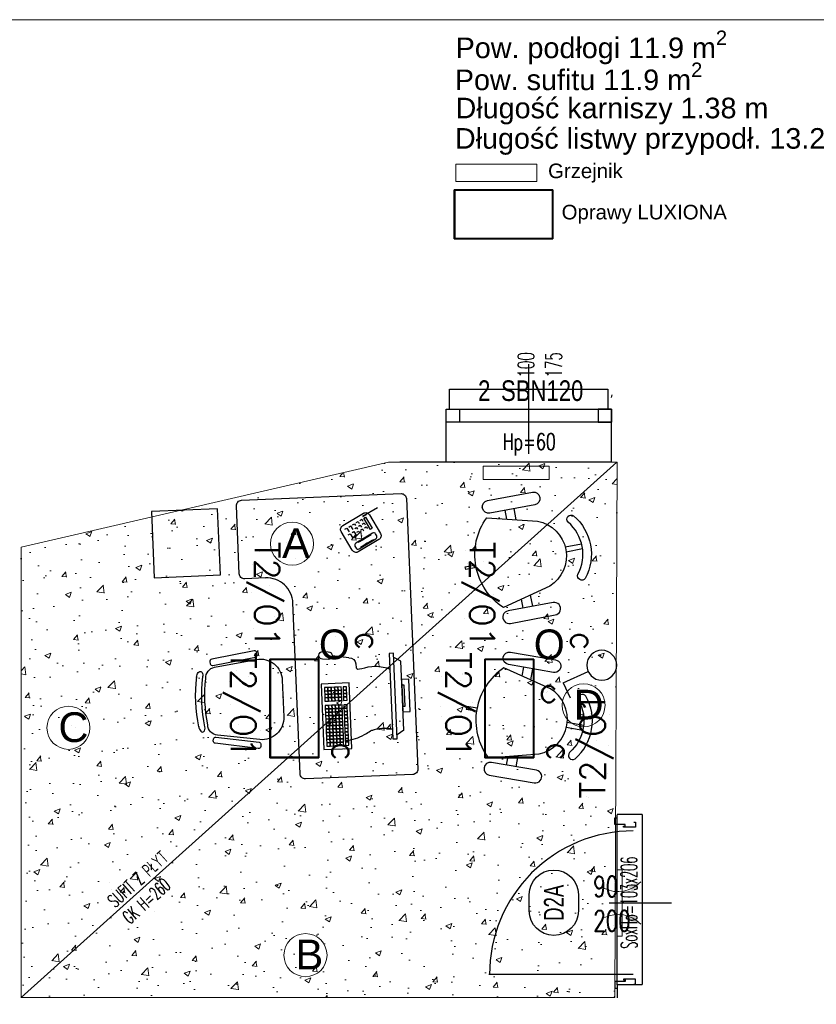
# Model space of a CAD drawing. Header units: millimetres. Extents: x 69081 to 158617, y -37521 to -9534.
# Tile 7 of 256: x 72551 to 73033, y -16120 to -15524. Entities that reach past the tile are written whole.
import ezdxf
from ezdxf.enums import TextEntityAlignment as Align

# ---------------------------------------------------------------- set-up
doc = ezdxf.new("R2010")
doc.units = ezdxf.units.MM
doc.linetypes.add('DP', pattern=[0.5, 0.3, -0.2])
for name, color, linetype in [('0_GRZEJNIK_PR', 210, 'Continuous'), ('0_GRZEJNIKI', 210, 'Continuous'), ('0_oświetlenie', 7, 'Continuous'), ('A-ARM', 8, 'Continuous'), ('A-BUD-MA-MATERIALY', 8, 'Continuous'), ('A-MEB', 8, 'Continuous'), ('A-SCI', 7, 'Continuous'), ('ADMINISTRACJA RYSUNKI', 7, 'Continuous'), ('AM DRZIW WEWN', 1, 'Continuous'), ('BA_drz', 7, 'Continuous'), ('BA_MEBLE', 8, 'Continuous'), ('BA_okn', 7, 'Continuous'), ('BA_okw', 1, 'DP'), ('BA_sym', 7, 'Continuous'), ('BA_txs', 2, 'Continuous'), ('BZ_sym', 7, 'Continuous'), ('E_Legenda', 3, 'Continuous'), ('E_OPRAWY_LUXIONA', 3, 'Continuous'), ('E_Oświetlenie - Numer obwodu', 1, 'Continuous'), ('E_Oświetlenie - Opis', 4, 'Continuous'), ('E_Łączniki - Symbol', 3, 'Continuous'), ('JS_PODCIĄGI', 1, 'DP'), ('JS_SUFIT PODWIESZONY', 40, 'Continuous'), ('porta', 8, 'Continuous'), ('R-----OP', 1, 'Continuous'), ('R-----WY', 1, 'Continuous')]:
    doc.layers.add(name, color=color, linetype=linetype)
for name, color, linetype, lineweight in [('AIKA NUMERACJA ŚCIAN', 30, 'Continuous', 5), ('AIKA PODŁOGI OPIS', 50, 'Continuous', 20), ('DRZWI', 3, 'Continuous', 20), ('SB_OTWORY DRZWI', 1, 'Continuous', 9)]:
    doc.layers.add(name, color=color, linetype=linetype, lineweight=lineweight)
doc.layers.get('R-----WY').off()
doc.styles.add('Annotative', font='arial.ttf')
doc.styles.add('ARIAL 1.0', font='arial.ttf')
doc.styles.add('BIKTS', font='bikromsw.shx', dxfattribs={"width": 0.85})
doc.styles.add('ROMANS', font='romans.shx', dxfattribs={"height": 1})
doc.styles.add('SIMPLEX', font='simplex', dxfattribs={"width": 0.85})
doc.styles.get("Standard").update_dxf_attribs({"font": 'arial.ttf'})
doc.styles.add('TableTextStyle', font='txt')

# ---------------------------------------------------------------- blocks, each defined once
blk = doc.blocks.new('BIURKO BIURO')
at = {"layer": 'A-ARM'}
blk.add_lwpolyline([(34379.35, -28275.94), (34419.35, -28275.94), (34419.35, -28315.94), (34379.35, -28315.94), (34379.35, -28275.94)], dxfattribs=at)
at = {"layer": 'BA_MEBLE'}
for p, q in [((34477.53, -28167.71), (34494.42, -28167.71)), ((34477.53, -28207.4), (34477.53, -28167.71)), ((34494.42, -28167.71), (34494.42, -28207.4)), ((34479.41, -28169.72), (34481.46, -28169.72)), ((34479.41, -28171.77), (34479.41, -28169.72)), ((34481.46, -28171.77), (34479.41, -28171.77)), ((34479.41, -28171.77), (34481.46, -28171.77)), ((34479.41, -28173.82), (34479.41, -28171.77)), ((34479.41, -28173.82), (34481.46, -28173.82)), ((34479.41, -28175.87), (34479.41, -28173.82)), ((34481.46, -28173.82), (34479.41, -28173.82)), ((34481.46, -28169.72), (34481.46, -28171.77)), ((34481.46, -28171.77), (34481.46, -28169.72)), ((34481.46, -28169.72), (34483.51, -28169.72)), ((34481.46, -28171.77), (34481.46, -28173.82)), ((34481.46, -28173.82), (34481.46, -28171.77)), ((34481.46, -28171.77), (34483.51, -28171.77)), ((34483.51, -28171.77), (34481.46, -28171.77)), ((34481.46, -28173.82), (34481.46, -28175.87)), ((34483.51, -28173.82), (34481.46, -28173.82)), ((34481.46, -28175.87), (34481.46, -28173.82)), ((34481.46, -28173.82), (34483.51, -28173.82)), ((34483.51, -28171.77), (34483.51, -28169.72)), ((34483.51, -28169.72), (34485.56, -28169.72)), ((34483.51, -28169.72), (34483.51, -28171.77)), ((34483.51, -28173.82), (34483.51, -28171.77)), ((34483.51, -28171.77), (34485.56, -28171.77)), ((34485.56, -28171.77), (34483.51, -28171.77)), ((34483.51, -28171.77), (34483.51, -28173.82)), ((34485.56, -28173.82), (34483.51, -28173.82)), ((34483.51, -28175.87), (34483.51, -28173.82)), ((34483.51, -28173.82), (34485.56, -28173.82)), ((34483.51, -28173.82), (34483.51, -28175.87)), ((34485.56, -28169.72), (34485.56, -28171.77)), ((34485.56, -28171.77), (34485.56, -28169.72)), ((34485.56, -28169.72), (34487.61, -28169.72)), ((34485.56, -28171.77), (34485.56, -28173.82)), ((34485.56, -28173.82), (34485.56, -28171.77)), ((34485.56, -28171.77), (34487.61, -28171.77)), ((34487.61, -28171.77), (34485.56, -28171.77)), ((34485.56, -28173.82), (34485.56, -28175.87)), ((34487.61, -28173.82), (34485.56, -28173.82)), ((34485.56, -28175.87), (34485.56, -28173.82)), ((34485.56, -28173.82), (34487.61, -28173.82)), ((34487.61, -28169.72), (34487.61, -28171.77)), ((34487.61, -28171.77), (34487.61, -28169.72)), ((34487.61, -28169.72), (34489.66, -28169.72)), ((34487.61, -28171.77), (34487.61, -28173.82)), ((34489.66, -28171.77), (34487.61, -28171.77)), ((34487.61, -28173.82), (34487.61, -28171.77)), ((34487.61, -28171.77), (34489.66, -28171.77)), ((34487.61, -28173.82), (34487.61, -28175.87)), ((34489.66, -28173.82), (34487.61, -28173.82)), ((34487.61, -28175.87), (34487.61, -28173.82)), ((34487.61, -28173.82), (34489.66, -28173.82)), ((34489.66, -28169.72), (34489.66, -28171.77)), ((34489.66, -28171.77), (34489.66, -28173.82)), ((34489.66, -28173.82), (34489.66, -28175.87)), ((34490.7, -28171.77), (34490.7, -28169.72)), ((34490.7, -28169.72), (34492.75, -28169.72)), ((34490.7, -28173.82), (34490.7, -28171.77)), ((34490.7, -28171.77), (34492.75, -28171.77)), ((34492.75, -28171.77), (34490.7, -28171.77)), ((34492.75, -28173.82), (34490.7, -28173.82)), ((34490.7, -28175.87), (34490.7, -28173.82)), ((34490.7, -28173.82), (34492.75, -28173.82)), ((34492.75, -28169.72), (34492.75, -28171.77)), ((34492.75, -28171.77), (34492.75, -28173.82)), ((34492.75, -28173.82), (34492.75, -28175.87)), ((34519.51, -28224.19), (34519.51, -28172.4)), ((34519.51, -28172.4), (34522.14, -28172.4)), ((34522.14, -28172.4), (34522.14, -28224.19)), ((34439.04, -28175.41), (34413.58, -28179.05)), ((34479.41, -28175.87), (34481.46, -28175.87)), ((34479.41, -28177.92), (34479.41, -28175.87)), ((34481.46, -28175.87), (34479.41, -28175.87)), ((34479.41, -28177.92), (34481.46, -28177.92)), ((34479.41, -28179.97), (34479.41, -28177.92)), ((34481.46, -28177.92), (34479.41, -28177.92)), ((34481.46, -28179.97), (34479.41, -28179.97)), ((34479.41, -28179.97), (34481.46, -28179.97)), ((34479.41, -28182.01), (34479.41, -28179.97)), ((34481.46, -28175.87), (34481.46, -28177.92)), ((34483.51, -28175.87), (34481.46, -28175.87)), ((34481.46, -28177.92), (34481.46, -28175.87)), ((34481.46, -28175.87), (34483.51, -28175.87)), ((34483.51, -28177.92), (34481.46, -28177.92)), ((34481.46, -28177.92), (34481.46, -28179.97)), ((34481.46, -28179.97), (34481.46, -28177.92)), ((34481.46, -28177.92), (34483.51, -28177.92)), ((34481.46, -28179.97), (34481.46, -28182.01)), ((34481.46, -28182.01), (34481.46, -28179.97)), ((34481.46, -28179.97), (34483.51, -28179.97)), ((34483.51, -28179.97), (34481.46, -28179.97)), ((34485.56, -28175.87), (34483.51, -28175.87)), ((34483.51, -28177.92), (34483.51, -28175.87)), ((34483.51, -28175.87), (34485.56, -28175.87)), ((34483.51, -28175.87), (34483.51, -28177.92)), ((34485.56, -28177.92), (34483.51, -28177.92)), ((34483.51, -28177.92), (34483.51, -28179.97)), ((34483.51, -28179.97), (34483.51, -28177.92)), ((34483.51, -28177.92), (34485.56, -28177.92)), ((34483.51, -28182.01), (34483.51, -28179.97)), ((34483.51, -28179.97), (34485.56, -28179.97)), ((34483.51, -28179.97), (34483.51, -28182.01)), ((34485.56, -28179.97), (34483.51, -28179.97)), ((34485.56, -28175.87), (34485.56, -28177.92)), ((34487.61, -28175.87), (34485.56, -28175.87)), ((34485.56, -28177.92), (34485.56, -28175.87)), ((34485.56, -28175.87), (34487.61, -28175.87)), ((34487.61, -28177.92), (34485.56, -28177.92)), ((34485.56, -28179.97), (34485.56, -28177.92)), ((34485.56, -28177.92), (34487.61, -28177.92)), ((34485.56, -28177.92), (34485.56, -28179.97)), ((34485.56, -28179.97), (34485.56, -28182.01)), ((34485.56, -28182.01), (34485.56, -28179.97)), ((34485.56, -28179.97), (34487.61, -28179.97)), ((34487.61, -28179.97), (34485.56, -28179.97)), ((34487.61, -28175.87), (34487.61, -28177.92)), ((34489.66, -28175.87), (34487.61, -28175.87)), ((34487.61, -28177.92), (34487.61, -28175.87)), ((34487.61, -28175.87), (34489.66, -28175.87)), ((34487.61, -28177.92), (34487.61, -28179.97)), ((34489.66, -28177.92), (34487.61, -28177.92)), ((34487.61, -28179.97), (34487.61, -28177.92)), ((34487.61, -28177.92), (34489.66, -28177.92)), ((34487.61, -28179.97), (34487.61, -28182.01)), ((34489.66, -28179.97), (34487.61, -28179.97)), ((34487.61, -28182.01), (34487.61, -28179.97)), ((34487.61, -28179.97), (34489.66, -28179.97)), ((34489.66, -28175.87), (34489.66, -28177.92)), ((34489.66, -28177.92), (34489.66, -28179.97)), ((34489.66, -28179.97), (34489.66, -28182.01)), ((34492.75, -28175.87), (34490.7, -28175.87)), ((34490.7, -28177.92), (34490.7, -28175.87)), ((34490.7, -28175.87), (34492.75, -28175.87)), ((34492.75, -28177.92), (34490.7, -28177.92)), ((34490.7, -28179.97), (34490.7, -28177.92)), ((34490.7, -28177.92), (34492.75, -28177.92)), ((34490.7, -28182.01), (34490.7, -28179.97)), ((34490.7, -28179.97), (34492.75, -28179.97)), ((34492.75, -28179.97), (34490.7, -28179.97)), ((34492.75, -28175.87), (34492.75, -28177.92)), ((34492.75, -28177.92), (34492.75, -28179.97)), ((34492.75, -28179.97), (34492.75, -28182.01)), ((34526.25, -28177.36), (34522.14, -28174.88)), ((34526.25, -28177.36), (34526.25, -28219.23)), ((34402.42, -28185.1), (34402.48, -28185.12)), ((34479.41, -28182.01), (34481.46, -28182.01)), ((34479.41, -28184.06), (34479.41, -28182.01)), ((34481.46, -28182.01), (34479.41, -28182.01)), ((34481.46, -28184.06), (34479.41, -28184.06)), ((34479.41, -28184.06), (34481.46, -28184.06)), ((34479.41, -28186.11), (34479.41, -28184.06)), ((34479.41, -28186.11), (34481.46, -28186.11)), ((34479.41, -28188.16), (34479.41, -28186.11)), ((34481.46, -28186.11), (34479.41, -28186.11)), ((34481.46, -28182.01), (34481.46, -28184.06)), ((34483.51, -28182.01), (34481.46, -28182.01)), ((34481.46, -28184.06), (34481.46, -28182.01)), ((34481.46, -28182.01), (34483.51, -28182.01)), ((34481.46, -28184.06), (34481.46, -28186.11)), ((34481.46, -28186.11), (34481.46, -28184.06)), ((34481.46, -28184.06), (34483.51, -28184.06)), ((34483.51, -28184.06), (34481.46, -28184.06)), ((34481.46, -28186.11), (34481.46, -28188.16)), ((34483.51, -28186.11), (34481.46, -28186.11)), ((34481.46, -28188.16), (34481.46, -28186.11)), ((34481.46, -28186.11), (34483.51, -28186.11)), ((34485.56, -28182.01), (34483.51, -28182.01)), ((34483.51, -28184.06), (34483.51, -28182.01)), ((34483.51, -28182.01), (34485.56, -28182.01)), ((34483.51, -28182.01), (34483.51, -28184.06)), ((34483.51, -28186.11), (34483.51, -28184.06)), ((34483.51, -28184.06), (34485.56, -28184.06)), ((34485.56, -28184.06), (34483.51, -28184.06)), ((34483.51, -28184.06), (34483.51, -28186.11)), ((34485.56, -28186.11), (34483.51, -28186.11)), ((34483.51, -28188.16), (34483.51, -28186.11)), ((34483.51, -28186.11), (34485.56, -28186.11)), ((34483.51, -28186.11), (34483.51, -28188.16)), ((34485.56, -28182.01), (34485.56, -28184.06)), ((34487.61, -28182.01), (34485.56, -28182.01)), ((34485.56, -28184.06), (34485.56, -28182.01)), ((34485.56, -28182.01), (34487.61, -28182.01)), ((34485.56, -28184.06), (34485.56, -28186.11)), ((34485.56, -28186.11), (34485.56, -28184.06)), ((34485.56, -28184.06), (34487.61, -28184.06)), ((34487.61, -28184.06), (34485.56, -28184.06)), ((34485.56, -28186.11), (34485.56, -28188.16)), ((34487.61, -28186.11), (34485.56, -28186.11)), ((34485.56, -28188.16), (34485.56, -28186.11)), ((34485.56, -28186.11), (34487.61, -28186.11)), ((34487.61, -28182.01), (34487.61, -28184.06)), ((34489.66, -28182.01), (34487.61, -28182.01)), ((34487.61, -28184.06), (34487.61, -28182.01)), ((34487.61, -28182.01), (34489.66, -28182.01)), ((34487.61, -28184.06), (34487.61, -28186.11)), ((34489.66, -28184.06), (34487.61, -28184.06)), ((34487.61, -28186.11), (34487.61, -28184.06)), ((34487.61, -28184.06), (34489.66, -28184.06)), ((34487.61, -28186.11), (34487.61, -28188.16)), ((34489.66, -28186.11), (34487.61, -28186.11)), ((34487.61, -28188.16), (34487.61, -28186.11)), ((34487.61, -28186.11), (34489.66, -28186.11)), ((34489.66, -28182.01), (34489.66, -28184.06)), ((34489.66, -28184.06), (34489.66, -28186.11)), ((34489.66, -28186.11), (34489.66, -28188.16)), ((34492.75, -28182.01), (34490.7, -28182.01)), ((34490.7, -28184.06), (34490.7, -28182.01)), ((34490.7, -28182.01), (34492.75, -28182.01)), ((34490.7, -28186.11), (34490.7, -28184.06)), ((34490.7, -28184.06), (34492.75, -28184.06)), ((34492.75, -28184.06), (34490.7, -28184.06)), ((34492.75, -28186.11), (34490.7, -28186.11)), ((34490.7, -28188.16), (34490.7, -28186.11)), ((34490.7, -28186.11), (34492.75, -28186.11)), ((34492.75, -28182.01), (34492.75, -28184.06)), ((34492.75, -28184.06), (34492.75, -28186.11)), ((34492.75, -28186.11), (34492.75, -28188.16)), ((34454.11, -28210.84), (34454.11, -28188.48)), ((34479.41, -28188.16), (34481.46, -28188.16)), ((34479.41, -28190.21), (34479.41, -28188.16)), ((34481.46, -28188.16), (34479.41, -28188.16)), ((34479.41, -28190.21), (34481.46, -28190.21)), ((34479.41, -28192.26), (34479.41, -28190.21)), ((34481.46, -28190.21), (34479.41, -28190.21)), ((34481.46, -28192.26), (34479.41, -28192.26)), ((34479.41, -28192.26), (34481.46, -28192.26)), ((34479.41, -28194.3), (34479.41, -28192.26)), ((34481.46, -28188.16), (34481.46, -28190.21)), ((34483.51, -28188.16), (34481.46, -28188.16)), ((34481.46, -28190.21), (34481.46, -28188.16)), ((34481.46, -28188.16), (34483.51, -28188.16)), ((34483.51, -28190.21), (34481.46, -28190.21)), ((34481.46, -28190.21), (34481.46, -28192.26)), ((34481.46, -28192.26), (34481.46, -28190.21)), ((34481.46, -28190.21), (34483.51, -28190.21)), ((34481.46, -28192.26), (34481.46, -28194.3)), ((34481.46, -28194.3), (34481.46, -28192.26)), ((34481.46, -28192.26), (34483.51, -28192.26)), ((34483.51, -28192.26), (34481.46, -28192.26)), ((34485.56, -28188.16), (34483.51, -28188.16)), ((34483.51, -28190.21), (34483.51, -28188.16)), ((34483.51, -28188.16), (34485.56, -28188.16)), ((34483.51, -28188.16), (34483.51, -28190.21)), ((34485.56, -28190.21), (34483.51, -28190.21)), ((34483.51, -28190.21), (34483.51, -28192.26)), ((34483.51, -28192.26), (34483.51, -28190.21)), ((34483.51, -28190.21), (34485.56, -28190.21)), ((34483.51, -28194.3), (34483.51, -28192.26)), ((34483.51, -28192.26), (34485.56, -28192.26)), ((34483.51, -28192.26), (34483.51, -28194.3)), ((34485.56, -28192.26), (34483.51, -28192.26)), ((34485.56, -28188.16), (34485.56, -28190.21)), ((34487.61, -28188.16), (34485.56, -28188.16)), ((34485.56, -28190.21), (34485.56, -28188.16)), ((34485.56, -28188.16), (34487.61, -28188.16)), ((34487.61, -28190.21), (34485.56, -28190.21)), ((34485.56, -28192.26), (34485.56, -28190.21)), ((34485.56, -28190.21), (34487.61, -28190.21)), ((34485.56, -28190.21), (34485.56, -28192.26)), ((34485.56, -28192.26), (34485.56, -28194.3)), ((34485.56, -28194.3), (34485.56, -28192.26)), ((34485.56, -28192.26), (34487.61, -28192.26)), ((34487.61, -28192.26), (34485.56, -28192.26)), ((34487.61, -28188.16), (34487.61, -28190.21)), ((34489.66, -28188.16), (34487.61, -28188.16)), ((34487.61, -28190.21), (34487.61, -28188.16)), ((34487.61, -28188.16), (34489.66, -28188.16)), ((34487.61, -28190.21), (34487.61, -28192.26)), ((34489.66, -28190.21), (34487.61, -28190.21)), ((34487.61, -28192.26), (34487.61, -28190.21)), ((34487.61, -28190.21), (34489.66, -28190.21)), ((34487.61, -28192.26), (34487.61, -28194.3)), ((34489.66, -28192.26), (34487.61, -28192.26)), ((34487.61, -28194.3), (34487.61, -28192.26)), ((34487.61, -28192.26), (34489.66, -28192.26)), ((34489.66, -28188.16), (34489.66, -28190.21)), ((34489.66, -28190.21), (34489.66, -28192.26)), ((34489.66, -28192.26), (34489.66, -28194.3)), ((34492.75, -28188.16), (34490.7, -28188.16)), ((34490.7, -28190.21), (34490.7, -28188.16)), ((34490.7, -28188.16), (34492.75, -28188.16)), ((34492.75, -28190.21), (34490.7, -28190.21)), ((34490.7, -28192.26), (34490.7, -28190.21)), ((34490.7, -28190.21), (34492.75, -28190.21)), ((34490.7, -28194.3), (34490.7, -28192.26)), ((34490.7, -28192.26), (34492.75, -28192.26)), ((34492.75, -28192.26), (34490.7, -28192.26)), ((34492.75, -28188.16), (34492.75, -28190.21)), ((34492.75, -28190.21), (34492.75, -28192.26)), ((34492.75, -28192.26), (34492.75, -28194.3)), ((34481.46, -28194.3), (34479.41, -28194.3)), ((34479.41, -28196.98), (34481.46, -28196.98)), ((34479.41, -28199.03), (34479.41, -28196.98)), ((34483.51, -28194.3), (34481.46, -28194.3)), ((34481.46, -28196.98), (34481.46, -28199.03)), ((34481.46, -28199.03), (34481.46, -28196.98)), ((34481.46, -28196.98), (34483.51, -28196.98)), ((34485.56, -28194.3), (34483.51, -28194.3)), ((34483.51, -28199.03), (34483.51, -28196.98)), ((34483.51, -28196.98), (34485.56, -28196.98)), ((34483.51, -28196.98), (34483.51, -28199.03)), ((34487.61, -28194.3), (34485.56, -28194.3)), ((34485.56, -28196.98), (34485.56, -28199.03)), ((34485.56, -28199.03), (34485.56, -28196.98)), ((34485.56, -28196.98), (34487.61, -28196.98)), ((34489.66, -28194.3), (34487.61, -28194.3)), ((34487.61, -28196.98), (34487.61, -28199.03)), ((34487.61, -28199.03), (34487.61, -28196.98)), ((34487.61, -28196.98), (34489.66, -28196.98)), ((34489.66, -28196.98), (34489.66, -28199.03)), ((34492.75, -28194.3), (34490.7, -28194.3)), ((34490.7, -28199.03), (34490.7, -28196.98)), ((34490.7, -28196.98), (34492.75, -28196.98)), ((34492.75, -28196.98), (34492.75, -28199.03)), ((34479.41, -28199.03), (34481.46, -28199.03)), ((34479.41, -28201.08), (34479.41, -28199.03)), ((34481.46, -28199.03), (34479.41, -28199.03)), ((34479.41, -28201.08), (34481.46, -28201.08)), ((34479.41, -28203.13), (34479.41, -28201.08)), ((34481.46, -28201.08), (34479.41, -28201.08)), ((34481.46, -28203.13), (34479.41, -28203.13)), ((34479.41, -28203.13), (34481.46, -28203.13)), ((34479.41, -28205.18), (34479.41, -28203.13)), ((34481.46, -28199.03), (34481.46, -28201.08)), ((34483.51, -28199.03), (34481.46, -28199.03)), ((34481.46, -28201.08), (34481.46, -28199.03)), ((34481.46, -28199.03), (34483.51, -28199.03)), ((34483.51, -28201.08), (34481.46, -28201.08)), ((34481.46, -28201.08), (34481.46, -28203.13)), ((34481.46, -28203.13), (34481.46, -28201.08)), ((34481.46, -28201.08), (34483.51, -28201.08)), ((34481.46, -28203.13), (34481.46, -28205.18)), ((34481.46, -28205.18), (34481.46, -28203.13)), ((34481.46, -28203.13), (34483.51, -28203.13)), ((34483.51, -28203.13), (34481.46, -28203.13)), ((34485.56, -28199.03), (34483.51, -28199.03)), ((34483.51, -28201.08), (34483.51, -28199.03)), ((34483.51, -28199.03), (34485.56, -28199.03)), ((34483.51, -28199.03), (34483.51, -28201.08)), ((34485.56, -28201.08), (34483.51, -28201.08)), ((34483.51, -28201.08), (34483.51, -28203.13)), ((34483.51, -28203.13), (34483.51, -28201.08)), ((34483.51, -28201.08), (34485.56, -28201.08)), ((34483.51, -28205.18), (34483.51, -28203.13)), ((34483.51, -28203.13), (34485.56, -28203.13)), ((34483.51, -28203.13), (34483.51, -28205.18)), ((34485.56, -28203.13), (34483.51, -28203.13)), ((34485.56, -28199.03), (34485.56, -28201.08)), ((34487.61, -28199.03), (34485.56, -28199.03)), ((34485.56, -28201.08), (34485.56, -28199.03)), ((34485.56, -28199.03), (34487.61, -28199.03)), ((34487.61, -28201.08), (34485.56, -28201.08)), ((34485.56, -28203.13), (34485.56, -28201.08)), ((34485.56, -28201.08), (34487.61, -28201.08)), ((34485.56, -28201.08), (34485.56, -28203.13)), ((34485.56, -28203.13), (34485.56, -28205.18)), ((34485.56, -28205.18), (34485.56, -28203.13)), ((34485.56, -28203.13), (34487.61, -28203.13)), ((34487.61, -28203.13), (34485.56, -28203.13)), ((34487.61, -28199.03), (34487.61, -28201.08)), ((34489.66, -28199.03), (34487.61, -28199.03)), ((34487.61, -28201.08), (34487.61, -28199.03)), ((34487.61, -28199.03), (34489.66, -28199.03)), ((34487.61, -28201.08), (34487.61, -28203.13)), ((34489.66, -28201.08), (34487.61, -28201.08)), ((34487.61, -28203.13), (34487.61, -28201.08)), ((34487.61, -28201.08), (34489.66, -28201.08)), ((34487.61, -28203.13), (34487.61, -28205.18)), ((34489.66, -28203.13), (34487.61, -28203.13)), ((34487.61, -28205.18), (34487.61, -28203.13)), ((34487.61, -28203.13), (34489.66, -28203.13)), ((34489.66, -28199.03), (34489.66, -28201.08)), ((34489.66, -28201.08), (34489.66, -28203.13)), ((34489.66, -28203.13), (34489.66, -28205.18)), ((34492.75, -28199.03), (34490.7, -28199.03)), ((34490.7, -28201.08), (34490.7, -28199.03)), ((34490.7, -28199.03), (34492.75, -28199.03)), ((34492.75, -28201.08), (34490.7, -28201.08)), ((34490.7, -28203.13), (34490.7, -28201.08)), ((34490.7, -28201.08), (34492.75, -28201.08)), ((34490.7, -28205.18), (34490.7, -28203.13)), ((34490.7, -28203.13), (34492.75, -28203.13)), ((34492.75, -28203.13), (34490.7, -28203.13)), ((34492.75, -28199.03), (34492.75, -28201.08)), ((34492.75, -28201.08), (34492.75, -28203.13)), ((34492.75, -28203.13), (34492.75, -28205.18)), ((34494.42, -28207.4), (34477.53, -28207.4)), ((34481.46, -28205.18), (34479.41, -28205.18)), ((34483.51, -28205.18), (34481.46, -28205.18)), ((34485.56, -28205.18), (34483.51, -28205.18)), ((34487.61, -28205.18), (34485.56, -28205.18)), ((34489.66, -28205.18), (34487.61, -28205.18)), ((34492.75, -28205.18), (34490.7, -28205.18)), ((34406.19, -28214.68), (34406.2, -28215.09)), ((34413.58, -28220.26), (34439.04, -28223.9)), ((34482.37, -28222.15), (34479, -28222.38)), ((34526.25, -28219.23), (34522.14, -28221.72)), ((34479.32, -28227.01), (34482.69, -28226.78)), ((34494.97, -28222.61), (34484.85, -28224.3)), ((34522.14, -28224.19), (34519.51, -28224.19)), ((34497, -28301.03), (34498.25, -28298.71)), ((34497.71, -28296.92), (34498.87, -28297.54)), ((34498.87, -28297.54), (34500.12, -28295.22)), ((34500.03, -28298.17), (34501.2, -28298.79)), ((34501.2, -28298.79), (34502.45, -28296.47)), ((34495.84, -28300.41), (34497, -28301.03)), ((34498.16, -28301.66), (34499.32, -28302.28)), ((34499.32, -28302.28), (34500.57, -28299.96)), ((34506.84, -28307.82), (34516.14, -28312.81)), ((34506.99, -28307.58), (34509.19, -28308.76))]:
    blk.add_line(p, q, dxfattribs=at)
for points in [[(34462.51, -28153.6), (34462.51, -28257.15, -0.414214), (34446.67, -28272.99), (34434, -28272.99, 0.414214), (34430.83, -28276.16), (34430.83, -28317.34, 0.414214), (34434, -28320.51), (34530.63, -28320.51, 0.414214), (34533.79, -28317.34), (34533.79, -28153.6, 0.414214), (34530.63, -28150.43), (34465.68, -28150.43, 0.414214)], [(34410.89, -28175.78), (34411.08, -28176.91, 0.414214), (34412.59, -28178), (34438.5, -28173.76, 0.414214), (34439.59, -28172.25), (34439.41, -28171.12, 0.414214), (34437.89, -28170.03), (34411.98, -28174.26, 0.414214)], [(34410.88, -28223.65), (34411.05, -28222.52, -0.414214), (34412.56, -28221.41), (34438.5, -28225.43, -0.414214), (34439.61, -28226.93), (34439.43, -28228.06, -0.414214), (34437.93, -28229.17), (34411.98, -28225.15, -0.414214)], [(34510.95, -28308.53), (34517.2, -28296.9, 0.414214), (34516.12, -28293.32), (34503.33, -28286.45, 0.414214), (34499.75, -28287.53), (34493.51, -28299.16, 0.414214), (34494.59, -28302.73), (34507.38, -28309.6, 0.414214)], [(34514.87, -28295.65), (34514.25, -28296.81, -0.414214), (34512.46, -28297.35), (34501.99, -28291.73, -0.414214), (34501.46, -28289.94), (34502.08, -28288.78, -0.414214), (34503.87, -28288.24), (34514.33, -28293.86, -0.414214)]]:
    blk.add_lwpolyline(points, format="xyb", close=True, dxfattribs=at)
for points in [[(34526.25, -28188.53), (34530.56, -28188.53), (34530.56, -28208.07), (34526.25, -28208.07)], [(34526.25, -28191.92), (34527.77, -28191.92), (34527.77, -28204.68), (34526.25, -28204.68)], [(34508.63, -28307.28), (34512.37, -28300.3), (34511.21, -28299.68), (34507.46, -28306.65)]]:
    blk.add_lwpolyline(points, close=True, dxfattribs=at)
for points in [[(34502.98, -28298.25), (34504.15, -28298.88), (34504.77, -28297.72)], [(34505.31, -28299.5), (34506.47, -28300.13), (34507.1, -28298.97)], [(34500.49, -28302.91), (34501.65, -28303.53), (34502.27, -28302.37)], [(34501.74, -28300.58), (34502.9, -28301.21), (34503.52, -28300.04)], [(34502.81, -28304.16), (34503.98, -28304.78), (34504.6, -28303.62)], [(34504.06, -28301.83), (34505.22, -28302.45), (34505.85, -28301.29)], [(34505.14, -28305.4), (34506.3, -28306.03), (34506.93, -28304.87)], [(34506.39, -28303.08), (34507.55, -28303.7), (34508.18, -28302.54)], [(34507.64, -28300.75), (34508.8, -28301.38), (34509.42, -28300.21)]]:
    blk.add_lwpolyline(points, dxfattribs=at)
for centre, radius, start, end in [((34414.51, -28185.58), 6.6, 98.1301, 180), ((34440.91, -28188.48), 13.2, 0, 98.1301), ((34496.94, -28199.82), 95.66, 170.87133, 189.04315), ((34500.63, -28199.51), 95.66, 170.95459, 189.12641), ((34502.53, -28199.66), 95.66, 171.53837, 188.46201), ((34414.51, -28213.73), 6.6, 180, 261.8699), ((34440.91, -28210.84), 13.2, 261.8699, 0), ((34479.16, -28224.7), 2.32, 93.93734, 273.93734), ((34482.53, -28224.46), 2.32, 273.93734, 93.93734), ((34495.08, -28218.6), 4.01, 268.33514, 358.33514), ((34485.16, -28335.64), 47.23, 56.15344, 67.37946), ((34531.18, -28249.93), 47.23, 236.15344, 247.37946)]:
    blk.add_arc(centre, radius, start, end, dxfattribs=at)
at = {"layer": 'BA_MEBLE', "extrusion": (0, 0, -1)}
blk.add_ellipse((34404.33, -28184.56), major_axis=(0.54, 3.17), ratio=0.570527, start_param=4.50066, end_param=7.718968, dxfattribs=at)
at = {"layer": 'BA_MEBLE'}
blk.add_ellipse((34404.33, -28214.97), major_axis=(0.54, -3.17), ratio=0.570527, start_param=4.50066, end_param=7.718968, dxfattribs=at)
at = {"layer": 'BA_MEBLE', "start_tangent": (0.993873, -0.110528), "end_tangent": (0.991106, 0.133076)}
blk.add_spline([(34490.49, -28172.45), (34492.47, -28172.69), (34503.75, -28176.46), (34507.1, -28178.21), (34519.51, -28178.6)], degree=3, dxfattribs=at)
at = {"layer": 'BA_MEBLE'}
blk.add_open_spline([(34499.09, -28218.72), (34499.05, -28217.58), (34498.91, -28213.14), (34507.15, -28218.78), (34518.51, -28215.29), (34519.26, -28214.83), (34519.51, -28214.7)], degree=3, knots=[0, 0, 0, 0, 0.0282659, 0.1100913, 0.1263817, 0.1340295, 0.1340295, 0.1340295, 0.1340295], dxfattribs=at)
blk = doc.blocks.new('KRATKA WENT')
at = {"layer": 'DRZWI'}
for points in [[(-12.72, 11.16, 0, 5.4, 0), (-8.38, 4.78, 5.4, 5.4, 0)], [(12.72, 11.16, 0, 5.4, 0), (8.38, 4.78, 5.4, 5.4, 0)]]:
    blk.add_lwpolyline(points, format="xyseb", dxfattribs=at)
blk.add_lwpolyline([(20, -3), (20, 0), (-20, 0), (-20, -3)], close=True, dxfattribs=at)
for centre, start, end in [((-26.01, -2.55), 334.68383, 45.90916), ((26.01, -2.55), 134.09084, 205.31617)]:
    blk.add_arc(centre, 19.09, start, end, dxfattribs=at)
blk = doc.blocks.new('dr1h901')
at = {"color": 0}
blk.add_line((-0.5, 0), (-0.5, 1.005), dxfattribs=at)
at = {"color": 1}
blk.add_line((0, 0.1689), (0, -0.2655), dxfattribs=at)
blk.add_arc((-0.5, 0), 1, 0, 90, dxfattribs=at)
blk = doc.blocks.new('DYBY2002-B18x0201')
at = {"layer": 'A-MEB'}
for p, q in [((-1.51, 71.72), (-1.51, 61.6)), ((1.51, 71.72), (1.51, 61.6))]:
    blk.add_line(p, q, dxfattribs=at)
for points in [[(-16.07, 66.06, -0.355253), (16.07, 66.06, 0.881097), (19.29, 70.02, 0.355253), (-19.29, 70.02, 0.881097)], [(-27.66, 18.16, 0.427449), (27.66, 18.16), (20, 48.06, 0.679656), (-20, 48.06)], [(-30.07, 20.54, -1), (-37.77, 20.54), (-37.77, 48.21, -1), (-30.07, 48.21)], [(30.07, 20.54, 1), (37.77, 20.54), (37.77, 48.21, 1), (30.07, 48.21)]]:
    blk.add_lwpolyline(points, format="xyb", close=True, dxfattribs=at)
for points in [[(-23.21, 35.53), (-30.07, 35.53)], [(-30.07, 29.82), (-24.67, 29.82)], [(23.21, 35.53), (30.07, 35.53)], [(30.07, 29.82), (24.67, 29.82)], [(-0.82, 6.35), (-0.82, 0), (0.82, 0), (0.82, 6.35)]]:
    blk.add_lwpolyline(points, dxfattribs=at)
blk = doc.blocks.new('symnadpr')
at = {"style": 'BIKTS', "width": 0.8}
blk.add_attdef('SZT_NADPR', text='', height=25, dxfattribs=at).set_placement((-48.7, -11.7), align=Align.RIGHT)
blk.add_attdef('NAZNADPR', (-42.6, -11.7), '', height=25, dxfattribs=at)
blk = doc.blocks.new('symdrz')
blk.add_lwpolyline([(-10, -30, -1), (-10, 30), (10, 30, -1), (10, -30)], format="xyb", close=True)
at = {"style": 'BIKTS', "width": 0.8}
blk.add_attdef('SZERDRZ', text='', height=25, dxfattribs=at).set_placement((77.1, 8.8), align=Align.CENTER)
blk.add_attdef('SYMDRZ', text='', height=25, dxfattribs=at).set_placement((0, 0), align=Align.MIDDLE)
blk.add_attdef('WYSDRZ', text='', height=25, dxfattribs=at).set_placement((77.1, -9.5), align=Align.TOP_CENTER)
blk = doc.blocks.new('A$Ca26416af')
at = {"layer": 'A-SCI', "color": 4}
for p, q in [((0, 0), (0, 15)), ((103, 0), (103, 15))]:
    blk.add_line(p, q, dxfattribs=at)
at = {"layer": 'JS_PODCIĄGI', "lineweight": -3}
for p, q in [((0, 15), (103, 15)), ((103, 0), (0, 0))]:
    blk.add_line(p, q, dxfattribs=at)
at = {"layer": 'AM DRZIW WEWN', "insert": (21.87, 12.86), "char_height": 10, "width": 61.9698, "attachment_point": 1, "style": 'ROMANS'}
blk.add_mtext('{\\W0.5;SoxHo=103x206}', dxfattribs=at)
blk = doc.blocks.new('E_Łącznik jednobiegunowy')
at = {"layer": 'E_Łączniki - Symbol'}
for q in [(3.7, 17.27), (19.6, 28.22)]:
    blk.add_line((10.58, 32.33), q, dxfattribs=at)
blk.add_circle((-0.05, 9.04), 9.04, dxfattribs=at)
at = {"layer": 'E_Oświetlenie - Numer obwodu', "style": 'SIMPLEX'}
blk.add_attdef('OBWÓD', (13.86, 6.42), '', height=15, dxfattribs=at)
at = {"layer": 'E_Oświetlenie - Opis', "style": 'SIMPLEX'}
blk.add_attdef('OPIS1', (11.97, 35.59), '', height=15, dxfattribs=at)
blk.add_attdef('h. montażu', text='', height=15, dxfattribs=at).set_placement((1.49, 23.5), align=Align.RIGHT)
blk = doc.blocks.new('opis lamp')
at = {"layer": 'E_Oświetlenie - Numer obwodu', "style": 'SIMPLEX'}
blk.add_attdef('OBWÓD', text='', height=15, dxfattribs=at).set_placement((-9.46, -1.18), align=Align.CENTER)
at = {"layer": 'E_Oświetlenie - Opis', "style": 'SIMPLEX'}
blk.add_attdef('OPIS1', (55.72, 42.77), '', height=15, dxfattribs=at)

msp = doc.modelspace()

# ---------------------------------------------------------------- hatches: boundary and pattern name
at = {"layer": 'AIKA PODŁOGI OPIS', "lineweight": 5}
h = msp.add_hatch(dxfattribs=at)
h.set_pattern_fill('AR-CONC', color=256, scale=0.2)
h.set_pattern_definition([(50, (-1274.504, 863.083), (36.436934, -3.187817), [3.81, -41.91]), (355, (-1274.504, 863.083), (-7.048684, 38.211369), [3.048, -33.528117]), (100.451445, (-1271.468, 862.818), (29.38825, 35.02355), [3.238002, -35.618049]), (46.1842, (-1274.504, 873.243), (54.215808, -8.408466), [5.715, -62.865]), (96.63556, (-1269.986, 872.543), (47.480827, 49.485225), [4.857005, -53.42712]), (351.18415, (-1274.504, 873.243), (47.480827, 49.485225), [4.571993, -50.291946]), (21, (-1269.424, 870.703), (30.322878, -20.45304), [3.81, -41.91]), (326, (-1269.424, 870.703), (12.360406, 36.837593), [3.048, -33.528]), (71.451445, (-1266.898, 869), (42.683284, 16.384554), [3.238002, -35.617988]), (37.5, (-1274.504, 863.083), (0.6177207, 16.9110078), [0, -33.1216, 0, -34.036, 0, -33.655]), (7.5, (-1274.504, 863.083), (13.3639325, 20.036115), [0, -19.4056, 0, -32.3596, 0, -12.827]), (327.5, (-1285.833, 863.083), (27.118119, -1.1457488), [0, -12.7, 0, -39.624, 0, -52.578]), (317.5, (-1290.913, 863.083), (29.625836, 5.085298), [0, -16.51, 0, -26.3144, 0, -37.338])])
h.paths.add_polyline_path([(72912.1762, -15792.2061), (72773.9619, -15792.2061), (72551.6024, -15843.5418), (72551.6024, -16116.0535), (72910.8043, -16116.0535)])

# ---------------------------------------------------------------- linework, layer by layer
at = {"layer": '0_GRZEJNIK_PR', "lineweight": 5, "elevation": -76.9476}
msp.add_lwpolyline([(72814.6696, -15611.9135), (72814.6696, -15622.4135), (72863.5775, -15622.4135), (72863.5775, -15611.9135)], close=True, dxfattribs=at)
at = {"layer": '0_GRZEJNIKI', "lineweight": 5}
msp.add_lwpolyline([(72831.1956, -15794.6061), (72871.1956, -15794.6061), (72871.1956, -15802.6061), (72831.1956, -15802.6061)], close=True, dxfattribs=at)
at = {"layer": 'A-BUD-MA-MATERIALY'}
msp.add_lwpolyline([(72908.9149, -15753.0119, 0.10916404), (72909.1373, -15751.4433)], format="xyb", dxfattribs=at)
at = {"layer": 'A-SCI', "color": 4}
for p, q in [((72808.813, -15792.0535), (72808.813, -15760.0535)), ((72908.813, -15792.0535), (72908.813, -15760.0535)), ((72780.6712, -15792.0535), (72808.813, -15792.0535))]:
    msp.add_line(p, q, dxfattribs=at)
at = {"layer": 'A-SCI', "color": 5}
for p, q in [((72912.3043, -16108.4258), (72912.3089, -16116.2061)), ((72927.3043, -16108.4258), (72912.3043, -16108.4346))]:
    msp.add_line(p, q, dxfattribs=at)
at = {"layer": 'A-SCI', "color": 4}
for points in [[(72808.813, -15760.0535), (72810.813, -15760.0535), (72810.813, -15748.0535)], [(72908.813, -15760.0535), (72906.813, -15760.0535), (72906.813, -15748.0535)]]:
    msp.add_lwpolyline(points, dxfattribs=at)
at = {"layer": 'ADMINISTRACJA RYSUNKI', "color": 7, "lineweight": 5}
msp.add_lwpolyline([(72378.3353, -15524.425), (73077.6135, -15524.425), (73077.6135, -16423.9999), (72378.3353, -16423.9999)], close=True, dxfattribs=at)
msp.add_lwpolyline([(72551.8257, -16116.0535), (72910.8043, -16116.0535), (72912.1762, -15792.2061), (72773.9619, -15792.2061), (72551.6024, -15843.5418), (72551.6024, -16116.2061)], dxfattribs=at)
at = {"layer": 'AIKA NUMERACJA ŚCIAN', "color": 1, "transparency": 33554687}
for centre in [(72715.5538, -15841.5009), (72891.9178, -15939.2833), (72580.2453, -15952.9049), (72723.6723, -16090.4685)]:
    msp.add_circle(centre, 13.0238, dxfattribs=at)
at = {"layer": 'BA_okn'}
for points in [[(72808.813, -15760.0535), (72908.813, -15760.0535), (72908.813, -15768.0535), (72808.813, -15768.0535)], [(72808.813, -15760.0535), (72816.813, -15760.0535), (72816.813, -15768.0535), (72808.813, -15768.0535)], [(72908.813, -15760.0535), (72900.813, -15760.0535), (72900.813, -15768.0535), (72908.813, -15768.0535)]]:
    msp.add_lwpolyline(points, close=True, dxfattribs=at)
at = {"layer": 'BA_okw'}
for p, q in [((72810.813, -15748.0535), (72906.813, -15748.0535)), ((72808.813, -15792.0535), (72908.813, -15792.0535))]:
    msp.add_line(p, q, dxfattribs=at)
at = {"layer": 'E_OPRAWY_LUXIONA'}
for points in [[(72813.6931, -15656.9738, -1), (72813.6931, -15627.3722, -1)], [(72813.6931, -15627.3722, -1), (72813.6931, -15656.9738, -1)], [(72813.6931, -15627.3722, -1), (72873.2927, -15627.3722, -1)], [(72873.2927, -15627.3722, -1), (72813.6931, -15627.3722, -1)], [(72873.2927, -15627.3722, -1), (72813.6931, -15627.3722, -1)], [(72813.6931, -15627.3722, -1), (72813.6931, -15656.9738, -1)], [(72813.6931, -15656.9738, -1), (72813.6931, -15627.3722, -1)], [(72813.6931, -15627.3722, -1), (72873.2927, -15627.3722, -1)], [(72873.2927, -15627.3722, -1), (72873.2927, -15656.9738, -1)], [(72873.2927, -15656.9738, -1), (72873.2927, -15627.3722, -1)], [(72873.2927, -15656.9738, -1), (72873.2927, -15627.3722, -1)], [(72873.2927, -15627.3722, -1), (72873.2927, -15656.9738, -1)], [(72873.0427, -15627.6222, -1), (72813.9431, -15627.6222, -1)], [(72813.9431, -15627.6222, -1), (72813.9431, -15656.7238, -1)], [(72813.9431, -15627.6222, -1), (72873.0427, -15627.6222, -1)], [(72813.9431, -15656.7238, -1), (72813.9431, -15627.6222, -1)], [(72873.0427, -15656.7238, -1), (72873.0427, -15627.6222, -1)], [(72873.0427, -15627.6222, -1), (72873.0427, -15656.7238, -1)], [(72873.2927, -15656.9738, -1), (72813.6931, -15656.9738, -1)], [(72813.6931, -15656.9738, -1), (72873.2927, -15656.9738, -1)], [(72813.6931, -15656.9738, -1), (72873.2927, -15656.9738, -1)], [(72873.2927, -15656.9738, -1), (72813.6931, -15656.9738, -1)], [(72813.9431, -15656.7238, -1), (72873.0427, -15656.7238, -1)], [(72873.0427, -15656.7238, -1), (72813.9431, -15656.7238, -1)], [(72702.19, -15970.9991, -1), (72702.19, -15911.3995, -1)], [(72702.19, -15911.3995, -1), (72702.19, -15970.9991, -1)], [(72702.19, -15911.3995, -1), (72731.7916, -15911.3995, -1)], [(72731.7916, -15911.3995, -1), (72702.19, -15911.3995, -1)], [(72702.19, -15911.3995, -1), (72702.19, -15970.9991, -1)], [(72731.7916, -15911.3995, -1), (72702.19, -15911.3995, -1)], [(72702.19, -15970.9991, -1), (72702.19, -15911.3995, -1)], [(72702.19, -15911.3995, -1), (72731.7916, -15911.3995, -1)], [(72702.44, -15911.6495, -1), (72702.44, -15970.7491, -1)], [(72731.5416, -15911.6495, -1), (72702.44, -15911.6495, -1)], [(72702.44, -15970.7491, -1), (72702.44, -15911.6495, -1)], [(72702.44, -15911.6495, -1), (72731.5416, -15911.6495, -1)], [(72731.5416, -15970.7491, -1), (72731.5416, -15911.6495, -1)], [(72731.5416, -15911.6495, -1), (72731.5416, -15970.7491, -1)], [(72731.7916, -15911.3995, -1), (72731.7916, -15970.9991, -1)], [(72731.7916, -15970.9991, -1), (72731.7916, -15911.3995, -1)], [(72731.7916, -15970.9991, -1), (72731.7916, -15911.3995, -1)], [(72731.7916, -15911.3995, -1), (72731.7916, -15970.9991, -1)], [(72832.19, -15970.9991, -1), (72832.19, -15911.3995, -1)], [(72832.19, -15911.3995, -1), (72832.19, -15970.9991, -1)], [(72832.19, -15911.3995, -1), (72861.7916, -15911.3995, -1)], [(72861.7916, -15911.3995, -1), (72832.19, -15911.3995, -1)], [(72832.19, -15911.3995, -1), (72832.19, -15970.9991, -1)], [(72861.7916, -15911.3995, -1), (72832.19, -15911.3995, -1)], [(72832.19, -15970.9991, -1), (72832.19, -15911.3995, -1)], [(72832.19, -15911.3995, -1), (72861.7916, -15911.3995, -1)], [(72832.44, -15911.6495, -1), (72832.44, -15970.7491, -1)], [(72861.5416, -15911.6495, -1), (72832.44, -15911.6495, -1)], [(72832.44, -15970.7491, -1), (72832.44, -15911.6495, -1)], [(72832.44, -15911.6495, -1), (72861.5416, -15911.6495, -1)], [(72861.5416, -15970.7491, -1), (72861.5416, -15911.6495, -1)], [(72861.5416, -15911.6495, -1), (72861.5416, -15970.7491, -1)], [(72861.7916, -15911.3995, -1), (72861.7916, -15970.9991, -1)], [(72861.7916, -15970.9991, -1), (72861.7916, -15911.3995, -1)], [(72861.7916, -15970.9991, -1), (72861.7916, -15911.3995, -1)], [(72861.7916, -15911.3995, -1), (72861.7916, -15970.9991, -1)], [(72731.7916, -15970.9991, -1), (72702.19, -15970.9991, -1)], [(72702.19, -15970.9991, -1), (72731.7916, -15970.9991, -1)], [(72702.19, -15970.9991, -1), (72731.7916, -15970.9991, -1)], [(72731.7916, -15970.9991, -1), (72702.19, -15970.9991, -1)], [(72702.44, -15970.7491, -1), (72731.5416, -15970.7491, -1)], [(72731.5416, -15970.7491, -1), (72702.44, -15970.7491, -1)], [(72861.7916, -15970.9991, -1), (72832.19, -15970.9991, -1)], [(72832.19, -15970.9991, -1), (72861.7916, -15970.9991, -1)], [(72832.19, -15970.9991, -1), (72861.7916, -15970.9991, -1)], [(72861.7916, -15970.9991, -1), (72832.19, -15970.9991, -1)], [(72832.44, -15970.7491, -1), (72861.5416, -15970.7491, -1)], [(72861.5416, -15970.7491, -1), (72832.44, -15970.7491, -1)]]:
    msp.add_polyline3d(points, dxfattribs=at)
at = {"layer": 'JS_SUFIT PODWIESZONY'}
msp.add_line((72912.0483, -15792.2061), (72551.6902, -16116.1753), dxfattribs=at)
at = {"layer": 'porta'}
for points in [[(72922.3043, -16009.9258), (72923.3043, -16009.9258), (72923.3043, -16012.9258), (72916.0543, -16012.9258), (72916.0543, -16012.4258), (72917.0543, -16012.4258), (72917.0543, -16011.4258), (72910.8043, -16011.4258), (72910.8043, -16007.4258), (72910.8043, -16007.4258), (72911.8043, -16007.4258)], [(72922.3043, -16107.9258), (72923.3043, -16107.9258), (72923.3043, -16104.9258), (72916.0543, -16104.9258), (72916.0543, -16105.4258), (72917.0543, -16105.4258), (72917.0543, -16106.4258), (72910.8043, -16106.4258), (72910.8043, -16110.4258), (72910.8043, -16110.4258), (72911.8043, -16110.4258)]]:
    msp.add_lwpolyline(points, dxfattribs=at)
at = {"layer": 'R-----OP'}
msp.add_lwpolyline([(72858.813, -15787.1949), (72858.813, -15732.912)], dxfattribs=at)

# ---------------------------------------------------------------- block references
at = {"layer": '0_oświetlenie'}
ref = msp.add_blockref('opis lamp', (72720.9213, -15850.2559, 106.6527), dxfattribs=dict(at, rotation=270.0000000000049))
ref.add_attrib('OBWÓD', 'T2/O1', dxfattribs={"layer": 'E_Oświetlenie - Numer obwodu', "height": 15, "rotation": 270, "style": 'SIMPLEX'}).set_placement((72692.9533, -15872.4122, 106.6527), align=Align.CENTER)
ref.add_attrib('OPIS1', 'c', (72754.1099, -15894.6357, 106.6527), dxfattribs={"layer": 'E_Oświetlenie - Opis', "height": 15, "rotation": 270, "style": 'SIMPLEX'})
ref = msp.add_blockref('opis lamp', (72851.0734, -15850.2559, 106.6527), dxfattribs=dict(at, rotation=270.0000000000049))
ref.add_attrib('OBWÓD', 'T2/O1', dxfattribs={"layer": 'E_Oświetlenie - Numer obwodu', "height": 15, "rotation": 270, "style": 'SIMPLEX'}).set_placement((72823.1054, -15872.4122, 106.6527), align=Align.CENTER)
ref.add_attrib('OPIS1', 'c', (72884.2621, -15894.6357, 106.6527), dxfattribs={"layer": 'E_Oświetlenie - Opis', "height": 15, "rotation": 270, "style": 'SIMPLEX'})
ref = msp.add_blockref('E_Łącznik jednobiegunowy', (72911.9545, -15915.1061, 106.6527), dxfattribs=dict(at, xscale=-1, rotation=90.0000000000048))
ref.add_attrib('OPIS1', 'c', dxfattribs={"layer": 'E_Oświetlenie - Opis', "height": 15, "style": 'SIMPLEX'}).set_placement((72876.3679, -15937.5881, 106.6527), align=Align.RIGHT)
ref.add_attrib('OBWÓD', 'T2/O1', (72904.9528, -15995.8074, 106.6527), dxfattribs={"layer": 'E_Oświetlenie - Numer obwodu', "height": 15, "rotation": 90, "style": 'SIMPLEX'})
at = {"layer": 'A-MEB', "xscale": -1}
for name, p, rotation in [('DYBY2002-B18x0201', (72820.528, -15856.3148), 280.5362616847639), ('BIURKO BIURO', (39465.0887, -45550.6568), 182.3961857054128)]:
    msp.add_blockref(name, p, dxfattribs=dict(at, rotation=rotation))
at = {"layer": 'A-MEB', "rotation": 260.1707839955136}
msp.add_blockref('DYBY2002-B18x0201', (72821.0491, -15940.7632), dxfattribs=at)
at = {"layer": 'AM DRZIW WEWN'}
ref = msp.add_blockref('symdrz', (72873.9233, -16058.7732), dxfattribs=dict(at, xscale=0.4950000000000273, yscale=0.4950000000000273, zscale=0.4950000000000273, rotation=90))
ref.add_attrib('Symdrz', 'D2A', dxfattribs={"layer": 'BA_sym', "height": 12, "rotation": 90, "style": 'BIKTS', "width": 0.7}).set_placement((72873.9233, -16058.7732), align=Align.MIDDLE_CENTER)
at = {"layer": 'BA_drz', "xscale": -87, "yscale": -87, "zscale": -87, "rotation": 270}
msp.add_blockref('dr1h901', (72922.0136, -16058.7732), dxfattribs=at)
at = {"layer": 'BZ_sym'}
ref = msp.add_blockref('symnadpr', (72863.4759, -15748.8974), dxfattribs=dict(at, xscale=0.5, yscale=0.5, zscale=0.5))
ref.add_attrib('naznadpr', 'SBN120', (72841.9759, -15755.1474), dxfattribs={"height": 12.5, "style": 'BIKTS', "width": 0.8})
ref.add_attrib('szt_nadpr', '2', dxfattribs={"height": 12.5, "style": 'BIKTS', "width": 0.8}).set_placement((72835.5259, -15755.1474), align=Align.RIGHT)
at = {"layer": 'E_Oświetlenie - Numer obwodu'}
ref = msp.add_blockref('opis lamp', (72706.5408, -15917.0265), dxfattribs=dict(at, rotation=270.0000000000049))
ref.add_attrib('OBWÓD', 'T2/O1', dxfattribs={"height": 15, "rotation": 270, "style": 'SIMPLEX'}).set_placement((72678.5729, -15939.1828), align=Align.CENTER)
ref.add_attrib('OPIS1', 'c', (72739.7295, -15961.4063), dxfattribs={"layer": 'E_Oświetlenie - Opis', "height": 15, "rotation": 270, "style": 'SIMPLEX'})
ref = msp.add_blockref('opis lamp', (72836.693, -15917.0265), dxfattribs=dict(at, rotation=270.0000000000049))
ref.add_attrib('OBWÓD', 'T2/O1', dxfattribs={"height": 15, "rotation": 270, "style": 'SIMPLEX'}).set_placement((72808.725, -15939.1828), align=Align.CENTER)
ref.add_attrib('OPIS1', 'c', (72869.8816, -15961.4063), dxfattribs={"layer": 'E_Oświetlenie - Opis', "height": 15, "rotation": 270, "style": 'SIMPLEX'})
at = {"layer": 'R-----WY', "xscale": -1, "rotation": 270}
msp.add_blockref('KRATKA WENT', (72915.3043, -16058.9258), dxfattribs=at)
at = {"layer": 'SB_OTWORY DRZWI', "rotation": 90}
msp.add_blockref('A$Ca26416af', (72927.3043, -16108.4258), dxfattribs=at)

# ---------------------------------------------------------------- texts
at = {"layer": 'ADMINISTRACJA RYSUNKI', "color": 7, "lineweight": 5, "char_height": 12.44129, "attachment_point": 1}
for s, insert in [('\\A1;Pow. podłogi 11.9 m{\\H0.7x;\\S2^ ;}', (72814.5218, -15531.0088)), ('\\A1;Pow. sufitu 11.9 m{\\H0.7x;\\S2^ ;}', (72814.0213, -15550.3691)), ('\\A1;Długość karniszy 1.38 m', (72814.4567, -15571.6468)), ('\\A1;Długość listwy przypodł. 13.21 m', (72814.0771, -15590.0288))]:
    msp.add_mtext_dynamic_manual_height_columns(s, width=358.759768, gutter_width=8.4365, heights=[0], dxfattribs=dict(at, insert=insert))
at = {"layer": 'AIKA NUMERACJA ŚCIAN', "color": 1, "transparency": 33554687, "style": 'Annotative'}
for s, p in [('A', (72709.5152, -15850.1083)), ('D', (72885.8792, -15947.8907)), ('C', (72574.2067, -15961.5122)), ('B', (72717.6337, -16099.0758))]:
    msp.add_text(s, height=18, dxfattribs=at).set_placement(p)
at = {"layer": 'BA_txs', "insert": (72878.7862, -15725.6095), "char_height": 10, "width": 211.406726, "attachment_point": 9, "rotation": 90, "style": 'ROMANS'}
msp.add_mtext('\\pxse0.96;{\\W0.6;\\C1;100\\P175}', dxfattribs=at)
at = {"layer": 'E_Legenda', "style": 'ARIAL 1.0'}
for s, height, p in [('Grzejnik', 8.8232, (72870.4413, -15620.314)), ('Oprawy LUXIONA', 8.823195, (72878.6495, -15645.2697))]:
    msp.add_text(s, height=height, dxfattribs=at).set_placement(p)
at = {"layer": 'E_OPRAWY_LUXIONA', "style": 'TableTextStyle'}
for p in [(72731.79, -15911.399, -1), (72861.79, -15911.399, -1)]:
    msp.add_text('O', height=18, dxfattribs=at).set_placement(p)
at = {"layer": 'JS_SUFIT PODWIESZONY', "insert": (72603.1533, -16056.1869), "char_height": 8, "width": 59.10685, "attachment_point": 1, "rotation": 41.9201185, "style": 'ROMANS'}
msp.add_mtext('{\\W0.6;SUFIT Z PŁYT\\PGK H=260}', dxfattribs=at)
at = {"layer": 'R-----OP', "style": 'ROMANS'}
for s, insert, char_height, width, attachment_point in [('\\pxql;{\\W0.7;Hp=60}', (72843.0162, -15788.11), 10, 246.829506, 7), ('\\pxql;{\\W0.7;90\\P200}', (73240.6695, -16042.6187, 707.1519), 12.5, 342.829506, 3)]:
    msp.add_mtext(s, dxfattribs=dict(at, insert=insert, char_height=char_height, width=width, attachment_point=attachment_point))

doc.saveas('drawing.dxf')
